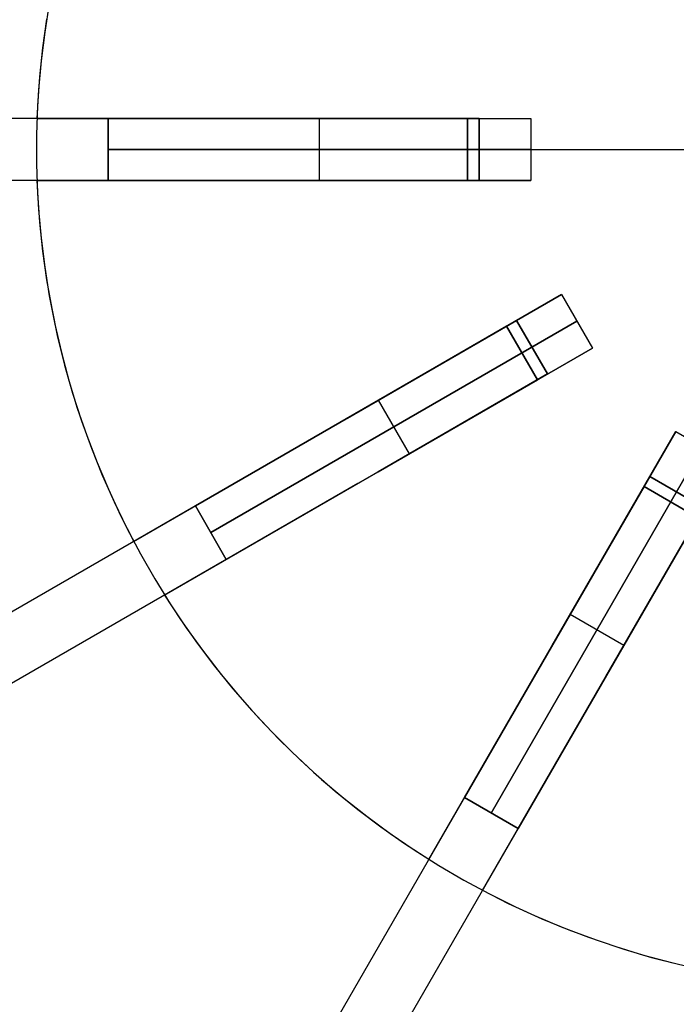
# Model space of a CAD drawing. Header units: millimetres. Extents: x 388 to 989, y -2562 to -1961.
# Tile 3 of 8: x 522 to 650, y -2427 to -2236. Entities that reach past the tile are written whole.
import ezdxf

# ---------------------------------------------------------------- set-up
doc = ezdxf.new("R2010")
doc.units = ezdxf.units.MM
doc.layers.add('Core_Sketch1', color=7, linetype='Continuous')
doc.layers.add('Core_Sketch2', color=7, linetype='Continuous')

msp = doc.modelspace()

# ---------------------------------------------------------------- linework, layer by layer
at = {"color": 0, "linetype": 'ByBlock', "lineweight": -2}
for points in [[(544.62, -2185.01), (542.07, -2190.03), (539.7, -2195.14), (537.51, -2200.32), (535.5, -2205.58), (533.67, -2210.9), (532.02, -2216.28), (530.57, -2221.72), (529.3, -2227.2), (528.22, -2232.73), (527.34, -2238.29), (526.64, -2243.87), (526.15, -2249.48), (525.84, -2255.1)], [(544.62, -2185.01), (542.07, -2190.03), (539.7, -2195.14), (537.51, -2200.32), (535.5, -2205.58), (533.67, -2210.9), (532.02, -2216.28), (530.57, -2221.72), (529.3, -2227.2), (528.22, -2232.73), (527.34, -2238.29), (526.64, -2243.87), (526.15, -2249.48), (525.84, -2255.1)], [(544.62, -2185.01), (542.07, -2190.03), (539.7, -2195.14), (537.51, -2200.32), (535.5, -2205.58), (533.67, -2210.9), (532.02, -2216.28), (530.57, -2221.72), (529.3, -2227.2), (528.22, -2232.73), (527.34, -2238.29), (526.64, -2243.87), (526.15, -2249.48), (525.84, -2255.1)], [(544.62, -2185.01), (542.07, -2190.03), (539.7, -2195.14), (537.51, -2200.32), (535.5, -2205.58), (533.67, -2210.9), (532.02, -2216.28), (530.57, -2221.72), (529.3, -2227.2), (528.22, -2232.73), (527.34, -2238.29), (526.64, -2243.87), (526.15, -2249.48), (525.84, -2255.1)], [(544.62, -2185.01), (542.07, -2190.03), (539.7, -2195.14), (537.51, -2200.32), (535.5, -2205.58), (533.67, -2210.9), (532.02, -2216.28), (530.57, -2221.72), (529.3, -2227.2), (528.22, -2232.73), (527.34, -2238.29), (526.64, -2243.87), (526.15, -2249.48), (525.84, -2255.1)], [(544.62, -2185.01), (542.07, -2190.03), (539.7, -2195.14), (537.51, -2200.32), (535.5, -2205.58), (533.67, -2210.9), (532.02, -2216.28), (530.57, -2221.72), (529.3, -2227.2), (528.22, -2232.73), (527.34, -2238.29), (526.64, -2243.87), (526.15, -2249.48), (525.84, -2255.1)], [(569.18, -2255.1), (387.84, -2255.1)], [(525.84, -2255.1), (573.73, -2255.1)], [(573.73, -2255.1), (525.84, -2255.1)], [(525.84, -2255.1), (573.73, -2255.1)], [(573.73, -2255.1), (525.84, -2255.1)], [(539.67, -2255.1), (539.67, -2267.1)], [(539.67, -2267.1), (539.67, -2255.1)], [(539.67, -2255.1), (621.73, -2255.1)], [(539.67, -2255.1), (621.73, -2255.1)], [(573.73, -2255.1), (609.4, -2255.1)], [(611.66, -2255.1), (573.73, -2255.1)], [(573.73, -2255.1), (611.66, -2255.1)], [(609.4, -2255.1), (573.73, -2255.1)], [(580.7, -2267.1), (580.7, -2255.1)], [(580.7, -2267.1), (580.7, -2255.1)], [(609.4, -2267.1), (609.4, -2255.1)], [(609.4, -2255.1), (609.4, -2267.1)], [(611.66, -2255.1), (611.66, -2267.1)], [(611.66, -2267.1), (611.66, -2255.1)], [(621.73, -2255.1), (621.73, -2267.1)], [(621.73, -2255.1), (621.73, -2267.1)], [(621.73, -2261.1), (539.67, -2261.1)], [(539.67, -2261.1), (621.73, -2261.1)], [(609.4, -2261.1), (663.2, -2261.1)], [(609.4, -2261.1), (663.2, -2261.1)], [(611.66, -2261.1), (663.2, -2261.1)], [(611.66, -2261.1), (663.2, -2261.1)], [(569.18, -2267.1), (387.84, -2267.1)], [(525.84, -2267.1), (526.15, -2272.72), (526.64, -2278.32), (527.34, -2283.91), (528.22, -2289.47), (529.3, -2294.99), (530.57, -2300.47), (532.02, -2305.91), (533.67, -2311.29), (535.5, -2316.61), (537.51, -2321.87), (539.7, -2327.05), (542.07, -2332.16), (544.62, -2337.18)], [(525.84, -2267.1), (526.15, -2272.72), (526.64, -2278.32), (527.34, -2283.91), (528.22, -2289.47), (529.3, -2294.99), (530.57, -2300.47), (532.02, -2305.91), (533.67, -2311.29), (535.5, -2316.61), (537.51, -2321.87), (539.7, -2327.05), (542.07, -2332.16), (544.62, -2337.18)], [(525.84, -2267.1), (526.15, -2272.72), (526.64, -2278.32), (527.34, -2283.91), (528.22, -2289.47), (529.3, -2294.99), (530.57, -2300.47), (532.02, -2305.91), (533.67, -2311.29), (535.5, -2316.61), (537.51, -2321.87), (539.7, -2327.05), (542.07, -2332.16), (544.62, -2337.18)], [(525.84, -2267.1), (526.15, -2272.72), (526.64, -2278.32), (527.34, -2283.91), (528.22, -2289.47), (529.3, -2294.99), (530.57, -2300.47), (532.02, -2305.91), (533.67, -2311.29), (535.5, -2316.61), (537.51, -2321.87), (539.7, -2327.05), (542.07, -2332.16), (544.62, -2337.18)], [(573.73, -2267.1), (525.84, -2267.1)], [(525.84, -2267.1), (573.73, -2267.1)], [(573.73, -2267.1), (525.84, -2267.1)], [(525.84, -2267.1), (573.73, -2267.1)], [(525.84, -2267.1), (526.15, -2272.72), (526.64, -2278.32), (527.34, -2283.91), (528.22, -2289.47), (529.3, -2294.99), (530.57, -2300.47), (532.02, -2305.91), (533.67, -2311.29), (535.5, -2316.61), (537.51, -2321.87), (539.7, -2327.05), (542.07, -2332.16), (544.62, -2337.18)], [(525.84, -2267.1), (526.15, -2272.72), (526.64, -2278.32), (527.34, -2283.91), (528.22, -2289.47), (529.3, -2294.99), (530.57, -2300.47), (532.02, -2305.91), (533.67, -2311.29), (535.5, -2316.61), (537.51, -2321.87), (539.7, -2327.05), (542.07, -2332.16), (544.62, -2337.18)], [(539.67, -2267.1), (621.73, -2267.1)], [(621.73, -2267.1), (539.67, -2267.1)], [(609.4, -2267.1), (573.73, -2267.1)], [(573.73, -2267.1), (611.66, -2267.1)], [(611.66, -2267.1), (573.73, -2267.1)], [(573.73, -2267.1), (609.4, -2267.1)], [(556.59, -2330.27), (627.66, -2289.23)], [(627.66, -2289.23), (556.59, -2330.27)], [(627.66, -2289.23), (633.66, -2299.63)], [(627.66, -2289.23), (633.66, -2299.63)], [(630.66, -2294.43), (559.59, -2335.46)], [(559.59, -2335.46), (630.66, -2294.43)], [(618.94, -2294.27), (586.09, -2313.23)], [(586.09, -2313.23), (618.94, -2294.27)], [(618.94, -2294.27), (624.94, -2304.66)], [(624.94, -2304.66), (618.94, -2294.27)], [(586.09, -2313.23), (616.98, -2295.4)], [(616.98, -2295.4), (586.09, -2313.23)], [(622.98, -2305.79), (616.98, -2295.4)], [(616.98, -2295.4), (622.98, -2305.79)], [(562.59, -2340.66), (633.66, -2299.63)], [(633.66, -2299.63), (562.59, -2340.66)], [(592.09, -2323.63), (624.94, -2304.66)], [(624.94, -2304.66), (592.09, -2323.63)], [(622.98, -2305.79), (592.09, -2323.63)], [(592.09, -2323.63), (622.98, -2305.79)], [(598.13, -2320.14), (592.13, -2309.75)], [(598.13, -2320.14), (592.13, -2309.75)], [(544.62, -2337.18), (586.09, -2313.23)], [(586.09, -2313.23), (544.62, -2337.18)], [(544.62, -2337.18), (586.09, -2313.23)], [(586.09, -2313.23), (544.62, -2337.18)], [(582.15, -2315.51), (425.11, -2406.18)], [(608.83, -2386.9), (649.87, -2315.83)], [(649.87, -2315.83), (608.83, -2386.9)], [(649.87, -2315.83), (660.26, -2321.83)], [(649.87, -2315.83), (660.26, -2321.83)], [(655.06, -2318.83), (614.03, -2389.9)], [(614.03, -2389.9), (655.06, -2318.83)], [(619.23, -2392.9), (660.26, -2321.83)], [(660.26, -2321.83), (619.23, -2392.9)], [(592.09, -2323.63), (550.62, -2347.57)], [(550.62, -2347.57), (592.09, -2323.63)], [(592.09, -2323.63), (550.62, -2347.57)], [(550.62, -2347.57), (592.09, -2323.63)], [(644.83, -2324.56), (625.87, -2357.4)], [(625.87, -2357.4), (644.83, -2324.56)], [(644.83, -2324.56), (655.22, -2330.56)], [(655.22, -2330.56), (644.83, -2324.56)], [(588.15, -2325.9), (431.11, -2416.57)], [(625.87, -2357.4), (643.7, -2326.51)], [(643.7, -2326.51), (625.87, -2357.4)], [(654.09, -2332.51), (643.7, -2326.51)], [(643.7, -2326.51), (654.09, -2332.51)], [(556.59, -2330.27), (562.59, -2340.66)], [(562.59, -2340.66), (556.59, -2330.27)], [(636.26, -2363.4), (655.22, -2330.56)], [(655.22, -2330.56), (636.26, -2363.4)], [(654.09, -2332.51), (636.26, -2363.4)], [(636.26, -2363.4), (654.09, -2332.51)], [(550.62, -2347.57), (553.69, -2352.29), (556.93, -2356.89), (560.32, -2361.38), (563.87, -2365.75), (567.56, -2370), (571.4, -2374.11), (575.38, -2378.09), (579.5, -2381.93), (583.74, -2385.63), (588.11, -2389.17), (592.6, -2392.56), (597.21, -2395.8), (601.92, -2398.87)], [(550.62, -2347.57), (553.69, -2352.29), (556.93, -2356.89), (560.32, -2361.38), (563.87, -2365.75), (567.56, -2370), (571.4, -2374.11), (575.38, -2378.09), (579.5, -2381.93), (583.74, -2385.63), (588.11, -2389.17), (592.6, -2392.56), (597.21, -2395.8), (601.92, -2398.87)], [(550.62, -2347.57), (553.69, -2352.29), (556.93, -2356.89), (560.32, -2361.38), (563.87, -2365.75), (567.56, -2370), (571.4, -2374.11), (575.38, -2378.09), (579.5, -2381.93), (583.74, -2385.63), (588.11, -2389.17), (592.6, -2392.56), (597.21, -2395.8), (601.92, -2398.87)], [(550.62, -2347.57), (553.69, -2352.29), (556.93, -2356.89), (560.32, -2361.38), (563.87, -2365.75), (567.56, -2370), (571.4, -2374.11), (575.38, -2378.09), (579.5, -2381.93), (583.74, -2385.63), (588.11, -2389.17), (592.6, -2392.56), (597.21, -2395.8), (601.92, -2398.87)], [(550.62, -2347.57), (553.69, -2352.29), (556.93, -2356.89), (560.32, -2361.38), (563.87, -2365.75), (567.56, -2370), (571.4, -2374.11), (575.38, -2378.09), (579.5, -2381.93), (583.74, -2385.63), (588.11, -2389.17), (592.6, -2392.56), (597.21, -2395.8), (601.92, -2398.87)], [(550.62, -2347.57), (553.69, -2352.29), (556.93, -2356.89), (560.32, -2361.38), (563.87, -2365.75), (567.56, -2370), (571.4, -2374.11), (575.38, -2378.09), (579.5, -2381.93), (583.74, -2385.63), (588.11, -2389.17), (592.6, -2392.56), (597.21, -2395.8), (601.92, -2398.87)], [(639.74, -2357.37), (629.35, -2351.37)], [(639.74, -2357.37), (629.35, -2351.37)], [(601.92, -2398.87), (625.87, -2357.4)], [(625.87, -2357.4), (601.92, -2398.87)], [(601.92, -2398.87), (625.87, -2357.4)], [(625.87, -2357.4), (601.92, -2398.87)], [(623.59, -2361.34), (532.92, -2518.38)], [(636.26, -2363.4), (612.31, -2404.87)], [(612.31, -2404.87), (636.26, -2363.4)], [(636.26, -2363.4), (612.31, -2404.87)], [(612.31, -2404.87), (636.26, -2363.4)], [(633.98, -2367.34), (543.32, -2524.38)], [(608.83, -2386.9), (619.23, -2392.9)], [(619.23, -2392.9), (608.83, -2386.9)], [(612.31, -2404.87), (617.33, -2407.42), (622.44, -2409.79), (627.62, -2411.98), (632.88, -2414), (638.2, -2415.82), (643.58, -2417.47), (649.02, -2418.93), (654.5, -2420.19), (660.03, -2421.27), (665.59, -2422.16), (671.17, -2422.85), (676.78, -2423.35), (682.4, -2423.65)], [(612.31, -2404.87), (617.33, -2407.42), (622.44, -2409.79), (627.62, -2411.98), (632.88, -2414), (638.2, -2415.82), (643.58, -2417.47), (649.02, -2418.93), (654.5, -2420.19), (660.03, -2421.27), (665.59, -2422.16), (671.17, -2422.85), (676.78, -2423.35), (682.4, -2423.65)], [(612.31, -2404.87), (617.33, -2407.42), (622.44, -2409.79), (627.62, -2411.98), (632.88, -2414), (638.2, -2415.82), (643.58, -2417.47), (649.02, -2418.93), (654.5, -2420.19), (660.03, -2421.27), (665.59, -2422.16), (671.17, -2422.85), (676.78, -2423.35), (682.4, -2423.65)], [(612.31, -2404.87), (617.33, -2407.42), (622.44, -2409.79), (627.62, -2411.98), (632.88, -2414), (638.2, -2415.82), (643.58, -2417.47), (649.02, -2418.93), (654.5, -2420.19), (660.03, -2421.27), (665.59, -2422.16), (671.17, -2422.85), (676.78, -2423.35), (682.4, -2423.65)], [(612.31, -2404.87), (617.33, -2407.42), (622.44, -2409.79), (627.62, -2411.98), (632.88, -2414), (638.2, -2415.82), (643.58, -2417.47), (649.02, -2418.93), (654.5, -2420.19), (660.03, -2421.27), (665.59, -2422.16), (671.17, -2422.85), (676.78, -2423.35), (682.4, -2423.65)], [(612.31, -2404.87), (617.33, -2407.42), (622.44, -2409.79), (627.62, -2411.98), (632.88, -2414), (638.2, -2415.82), (643.58, -2417.47), (649.02, -2418.93), (654.5, -2420.19), (660.03, -2421.27), (665.59, -2422.16), (671.17, -2422.85), (676.78, -2423.35), (682.4, -2423.65)]]:
    msp.add_lwpolyline(points, dxfattribs=at)
at = {"color": 0, "linetype": 'ByBlock', "lineweight": -2, "extrusion": (0, 1, 0)}
for points in [[(-421.34, -837.96), (-422.09, -842), (-422.98, -846.01), (-424.01, -849.98), (-425.17, -853.92), (-426.47, -857.82), (-427.9, -861.67), (-429.46, -865.47), (-431.15, -869.22), (-432.96, -872.9), (-434.9, -876.52), (-436.97, -880.08), (-439.15, -883.55), (-441.46, -886.96), (-443.87, -890.28), (-446.4, -893.51), (-449.04, -896.66), (-451.79, -899.72), (-454.64, -902.68), (-457.59, -905.54), (-460.63, -908.3), (-463.77, -910.95), (-467, -913.49), (-470.31, -915.93), (-473.7, -918.24), (-477.17, -920.44), (-480.71, -922.52), (-484.32, -924.48), (-488, -926.31), (-491.74, -928.01), (-495.53, -929.59), (-499.38, -931.04), (-503.27, -932.35), (-507.21, -933.53), (-511.18, -934.57), (-515.19, -935.48), (-519.22, -936.25), (-523.28, -936.88), (-527.36, -937.37), (-531.45, -937.72), (-535.56, -937.93), (-539.67, -938)], [(-539.67, 62), (-535.56, 61.93), (-531.45, 61.72), (-527.36, 61.37), (-523.28, 60.88), (-519.22, 60.25), (-515.19, 59.48), (-511.18, 58.57), (-507.21, 57.53), (-503.27, 56.35), (-499.38, 55.04), (-495.53, 53.59), (-491.74, 52.01), (-488, 50.31), (-484.32, 48.48), (-480.71, 46.52), (-477.17, 44.44), (-473.7, 42.24), (-470.31, 39.93), (-467, 37.49), (-463.77, 34.95), (-460.63, 32.3), (-457.59, 29.54), (-454.64, 26.68), (-451.79, 23.72), (-449.04, 20.66), (-446.4, 17.51), (-443.87, 14.28), (-441.46, 10.96), (-439.15, 7.55), (-436.97, 4.08), (-434.9, 0.52), (-432.96, -3.1), (-431.15, -6.78), (-429.46, -10.53), (-427.9, -14.33), (-426.47, -18.18), (-425.17, -22.08), (-424.01, -26.02), (-422.98, -29.99), (-422.09, -34), (-421.34, -38.04)], [(-609.4, -876), (-596.13, -797.03), (-585.49, -717.66), (-577.51, -637.98), (-572.18, -558.08), (-569.51, -478.04), (-569.51, -397.96), (-572.18, -317.92), (-577.51, -238.02), (-585.49, -158.34), (-596.13, -78.97), (-609.4, 0)], [(-611.66, 12), (-621.73, 62)], [(-611.66, -888), (-621.73, -938)], [(-539.67, -938), (-535.56, -937.93), (-531.45, -937.72), (-527.36, -937.37), (-523.28, -936.88), (-519.22, -936.25), (-515.19, -935.48), (-511.18, -934.57), (-507.21, -933.53), (-503.27, -932.35), (-499.38, -931.04), (-495.53, -929.59), (-491.74, -928.01), (-488, -926.31), (-484.32, -924.48), (-480.71, -922.52), (-477.17, -920.44), (-473.7, -918.24), (-470.31, -915.93), (-467, -913.49), (-463.77, -910.95), (-460.63, -908.3), (-457.59, -905.54), (-454.64, -902.68), (-451.79, -899.72), (-449.04, -896.66), (-446.4, -893.51), (-443.87, -890.28), (-441.46, -886.96), (-439.15, -883.55), (-436.97, -880.08), (-434.9, -876.52), (-432.96, -872.9), (-431.15, -869.22), (-429.46, -865.47), (-427.9, -861.67), (-426.47, -857.82), (-425.17, -853.92), (-424.01, -849.98), (-422.98, -846.01), (-422.09, -842), (-421.34, -837.96)], [(-421.34, -38.04), (-422.09, -34), (-422.98, -29.99), (-424.01, -26.02), (-425.17, -22.08), (-426.47, -18.18), (-427.9, -14.33), (-429.46, -10.53), (-431.15, -6.78), (-432.96, -3.1), (-434.9, 0.52), (-436.97, 4.08), (-439.15, 7.55), (-441.46, 10.96), (-443.87, 14.28), (-446.4, 17.51), (-449.04, 20.66), (-451.79, 23.72), (-454.64, 26.68), (-457.59, 29.54), (-460.63, 32.3), (-463.77, 34.95), (-467, 37.49), (-470.31, 39.93), (-473.7, 42.24), (-477.17, 44.44), (-480.71, 46.52), (-484.32, 48.48), (-488, 50.31), (-491.74, 52.01), (-495.53, 53.59), (-499.38, 55.04), (-503.27, 56.35), (-507.21, 57.53), (-511.18, 58.57), (-515.19, 59.48), (-519.22, 60.25), (-523.28, 60.88), (-527.36, 61.37), (-531.45, 61.72), (-535.56, 61.93), (-539.67, 62)], [(-609.4, -876), (-596.13, -797.03), (-585.49, -717.66), (-577.51, -637.98), (-572.18, -558.08), (-569.51, -478.04), (-569.51, -397.96), (-572.18, -317.92), (-577.51, -238.02), (-585.49, -158.34), (-596.13, -78.97), (-609.4, 0)], [(-611.66, 12), (-621.73, 62)], [(-621.73, -938), (-611.66, -888)], [(-539.67, -938), (-535.56, -937.93), (-531.45, -937.72), (-527.36, -937.37), (-523.28, -936.88), (-519.22, -936.25), (-515.19, -935.48), (-511.18, -934.57), (-507.21, -933.53), (-503.27, -932.35), (-499.38, -931.04), (-495.53, -929.59), (-491.74, -928.01), (-488, -926.31), (-484.32, -924.48), (-480.71, -922.52), (-477.17, -920.44), (-473.7, -918.24), (-470.31, -915.93), (-467, -913.49), (-463.77, -910.95), (-460.63, -908.3), (-457.59, -905.54), (-454.64, -902.68), (-451.79, -899.72), (-449.04, -896.66), (-446.4, -893.51), (-443.87, -890.28), (-441.46, -886.96), (-439.15, -883.55), (-436.97, -880.08), (-434.9, -876.52), (-432.96, -872.9), (-431.15, -869.22), (-429.46, -865.47), (-427.9, -861.67), (-426.47, -857.82), (-425.17, -853.92), (-424.01, -849.98), (-422.98, -846.01), (-422.09, -842), (-421.34, -837.96)], [(-421.34, -38.04), (-422.09, -34), (-422.98, -29.99), (-424.01, -26.02), (-425.17, -22.08), (-426.47, -18.18), (-427.9, -14.33), (-429.46, -10.53), (-431.15, -6.78), (-432.96, -3.1), (-434.9, 0.52), (-436.97, 4.08), (-439.15, 7.55), (-441.46, 10.96), (-443.87, 14.28), (-446.4, 17.51), (-449.04, 20.66), (-451.79, 23.72), (-454.64, 26.68), (-457.59, 29.54), (-460.63, 32.3), (-463.77, 34.95), (-467, 37.49), (-470.31, 39.93), (-473.7, 42.24), (-477.17, 44.44), (-480.71, 46.52), (-484.32, 48.48), (-488, 50.31), (-491.74, 52.01), (-495.53, 53.59), (-499.38, 55.04), (-503.27, 56.35), (-507.21, 57.53), (-511.18, 58.57), (-515.19, 59.48), (-519.22, 60.25), (-523.28, 60.88), (-527.36, 61.37), (-531.45, 61.72), (-535.56, 61.93), (-539.67, 62)], [(-609.4, 0), (-596.13, -78.97), (-585.49, -158.34), (-577.51, -238.02), (-572.18, -317.92), (-569.51, -397.96), (-569.51, -478.04), (-572.18, -558.08), (-577.51, -637.98), (-585.49, -717.66), (-596.13, -797.03), (-609.4, -876)], [(-621.73, 62), (-611.66, 12)], [(-611.66, -888), (-621.73, -938)]]:
    msp.add_lwpolyline(points, dxfattribs=at)
at = {"color": 0, "linetype": 'ByBlock', "lineweight": -2, "extrusion": (1, 0, 0)}
for points in [[(-2255.1, 0), (-2255.1, 12)], [(-2255.1, -888), (-2255.1, -876)], [(-2267.1, 12), (-2267.1, 0)], [(-2267.1, -876), (-2267.1, -888)], [(-2337.18, 0), (-2337.18, 12)], [(-2337.18, -888), (-2337.18, -876)], [(-2347.57, 12), (-2347.57, 0)], [(-2347.57, -876), (-2347.57, -888)], [(-2398.87, 0), (-2398.87, 12)], [(-2398.87, -888), (-2398.87, -876)], [(-2404.87, 12), (-2404.87, 0)], [(-2404.87, -876), (-2404.87, -888)]]:
    msp.add_lwpolyline(points, dxfattribs=at)
at = {"color": 0, "linetype": 'ByBlock', "lineweight": -2, "extrusion": (-0.016978, 0.995111, -0.097293)}
for points in [[(-579.71, -212.27), (-588.52, -162.03)], [(-582.62, -212.78), (-591.43, -162.54)], [(-594.34, -163.05), (-585.53, -213.29)]]:
    msp.add_lwpolyline(points, dxfattribs=at)
at = {"color": 0, "linetype": 'ByBlock', "lineweight": -2, "extrusion": (-0.016978, 0.995111, 0.097293)}
for points in [[(-579.71, -659.57), (-588.52, -709.81)], [(-591.43, -709.3), (-582.62, -659.06)], [(-585.53, -658.55), (-594.34, -708.79)]]:
    msp.add_lwpolyline(points, dxfattribs=at)
at = {"color": 0, "linetype": 'ByBlock', "lineweight": -2, "extrusion": (-0.5, 0.866025, 6.02309e-17)}
msp.add_lwpolyline([(613.38, -876), (626.65, -797.03), (637.28, -717.66), (645.27, -637.98), (650.6, -558.08), (653.26, -478.04), (653.26, -397.96), (650.6, -317.92), (645.27, -238.02), (637.28, -158.34), (626.65, -78.97), (613.38, 0)], dxfattribs=at)
at = {"color": 0, "linetype": 'ByBlock', "lineweight": -2, "extrusion": (-0.5, 0.866025, 1.9001e-16)}
msp.add_lwpolyline([(613.38, -876), (626.65, -797.03), (637.28, -717.66), (645.27, -637.98), (650.6, -558.08), (653.26, -478.04), (653.26, -397.96), (650.6, -317.92), (645.27, -238.02), (637.28, -158.34), (626.65, -78.97), (613.38, 0)], dxfattribs=at)
at = {"color": 0, "linetype": 'ByBlock', "lineweight": -2, "extrusion": (-0.5, 0.866025, 7.69359e-16)}
msp.add_lwpolyline([(613.38, 0), (626.65, -78.97), (637.28, -158.34), (645.27, -238.02), (650.6, -317.92), (653.26, -397.96), (653.26, -478.04), (650.6, -558.08), (645.27, -637.98), (637.28, -717.66), (626.65, -797.03), (613.38, -876)], dxfattribs=at)
at = {"color": 0, "linetype": 'ByBlock', "lineweight": -2, "extrusion": (0.995111, -0.016978, -0.097293)}
msp.add_lwpolyline([(-2313.22, 78.53), (-2304.41, 128.77)], dxfattribs=at)
at = {"color": 0, "linetype": 'ByBlock', "lineweight": -2, "extrusion": (0.995111, -0.016978, 0.097293)}
msp.add_lwpolyline([(-2313.22, -950.37), (-2304.41, -1000.61)], dxfattribs=at)
at = {"color": 0, "linetype": 'ByBlock', "lineweight": -2, "extrusion": (0.866025, -0.5, -5.52698e-16)}
msp.add_lwpolyline([(-1692.96, -876), (-1706.24, -797.03), (-1716.87, -717.66), (-1724.86, -637.98), (-1730.19, -558.08), (-1732.85, -478.04), (-1732.85, -397.96), (-1730.19, -317.92), (-1724.86, -238.02), (-1716.87, -158.34), (-1706.24, -78.97), (-1692.96, 0)], dxfattribs=at)
at = {"color": 0, "linetype": 'ByBlock', "lineweight": -2, "extrusion": (0.866025, -0.5, -3.47743e-17)}
msp.add_lwpolyline([(-1692.96, -876), (-1706.24, -797.03), (-1716.87, -717.66), (-1724.86, -637.98), (-1730.19, -558.08), (-1732.85, -478.04), (-1732.85, -397.96), (-1730.19, -317.92), (-1724.86, -238.02), (-1716.87, -158.34), (-1706.24, -78.97), (-1692.96, 0)], dxfattribs=at)
at = {"color": 0, "linetype": 'ByBlock', "lineweight": -2, "extrusion": (-0.5, 0.866025, 2.01631e-16)}
msp.add_lwpolyline([(801.44, -837.96), (800.69, -842), (799.8, -846.01), (798.77, -849.98), (797.61, -853.92), (796.31, -857.82), (794.88, -861.67), (793.32, -865.47), (791.63, -869.22), (789.81, -872.9), (787.87, -876.52), (785.81, -880.08), (783.62, -883.55), (781.32, -886.96), (778.9, -890.28), (776.37, -893.51), (773.73, -896.66), (770.99, -899.72), (768.14, -902.68), (765.19, -905.54), (762.14, -908.3), (759.01, -910.95), (755.78, -913.49), (752.47, -915.93), (749.08, -918.24), (745.61, -920.44), (742.06, -922.52), (738.45, -924.48), (734.77, -926.31), (731.04, -928.01), (727.24, -929.59), (723.4, -931.04), (719.5, -932.35), (715.57, -933.53), (711.6, -934.57), (707.59, -935.48), (703.55, -936.25), (699.49, -936.88), (695.41, -937.37), (691.32, -937.72), (687.22, -937.93), (683.11, -938)], dxfattribs=at)
at = {"color": 0, "linetype": 'ByBlock', "lineweight": -2, "extrusion": (-0.5, 0.866025, 4.55448e-15)}
msp.add_lwpolyline([(683.11, 62), (687.22, 61.93), (691.32, 61.72), (695.41, 61.37), (699.49, 60.88), (703.55, 60.25), (707.59, 59.48), (711.6, 58.57), (715.57, 57.53), (719.5, 56.35), (723.4, 55.04), (727.24, 53.59), (731.04, 52.01), (734.77, 50.31), (738.45, 48.48), (742.06, 46.52), (745.61, 44.44), (749.08, 42.24), (752.47, 39.93), (755.78, 37.49), (759.01, 34.95), (762.14, 32.3), (765.19, 29.54), (768.14, 26.68), (770.99, 23.72), (773.73, 20.66), (776.37, 17.51), (778.9, 14.28), (781.32, 10.96), (783.62, 7.55), (785.81, 4.08), (787.87, 0.52), (789.81, -3.1), (791.63, -6.78), (793.32, -10.53), (794.88, -14.33), (796.31, -18.18), (797.61, -22.08), (798.77, -26.02), (799.8, -29.99), (800.69, -34), (801.44, -38.04)], dxfattribs=at)
at = {"color": 0, "linetype": 'ByBlock', "lineweight": -2, "extrusion": (0.866025, -0.5, 2.24785e-16)}
msp.add_lwpolyline([(-1692.96, 0), (-1706.24, -78.97), (-1716.87, -158.34), (-1724.86, -238.02), (-1730.19, -317.92), (-1732.85, -397.96), (-1732.85, -478.04), (-1730.19, -558.08), (-1724.86, -637.98), (-1716.87, -717.66), (-1706.24, -797.03), (-1692.96, -876)], dxfattribs=at)
at = {"color": 0, "linetype": 'ByBlock', "lineweight": -2, "extrusion": (-0.5, 0.866025, 3.42602e-15)}
msp.add_lwpolyline([(683.11, -938), (687.22, -937.93), (691.32, -937.72), (695.41, -937.37), (699.49, -936.88), (703.55, -936.25), (707.59, -935.48), (711.6, -934.57), (715.57, -933.53), (719.5, -932.35), (723.4, -931.04), (727.24, -929.59), (731.04, -928.01), (734.77, -926.31), (738.45, -924.48), (742.06, -922.52), (745.61, -920.44), (749.08, -918.24), (752.47, -915.93), (755.78, -913.49), (759.01, -910.95), (762.14, -908.3), (765.19, -905.54), (768.14, -902.68), (770.99, -899.72), (773.73, -896.66), (776.37, -893.51), (778.9, -890.28), (781.32, -886.96), (783.62, -883.55), (785.81, -880.08), (787.87, -876.52), (789.81, -872.9), (791.63, -869.22), (793.32, -865.47), (794.88, -861.67), (796.31, -857.82), (797.61, -853.92), (798.77, -849.98), (799.8, -846.01), (800.69, -842), (801.44, -837.96)], dxfattribs=at)
at = {"color": 0, "linetype": 'ByBlock', "lineweight": -2, "extrusion": (-0.5, 0.866025, -5.1382e-15)}
msp.add_lwpolyline([(801.44, -38.04), (800.69, -34), (799.8, -29.99), (798.77, -26.02), (797.61, -22.08), (796.31, -18.18), (794.88, -14.33), (793.32, -10.53), (791.63, -6.78), (789.81, -3.1), (787.87, 0.52), (785.81, 4.08), (783.62, 7.55), (781.32, 10.96), (778.9, 14.28), (776.37, 17.51), (773.73, 20.66), (770.99, 23.72), (768.14, 26.68), (765.19, 29.54), (762.14, 32.3), (759.01, 34.95), (755.78, 37.49), (752.47, 39.93), (749.08, 42.24), (745.61, 44.44), (742.06, 46.52), (738.45, 48.48), (734.77, 50.31), (731.04, 52.01), (727.24, 53.59), (723.4, 55.04), (719.5, 56.35), (715.57, 57.53), (711.6, 58.57), (707.59, 59.48), (703.55, 60.25), (699.49, 60.88), (695.41, 61.37), (691.32, 61.72), (687.22, 61.93), (683.11, 62)], dxfattribs=at)
at = {"color": 0, "linetype": 'ByBlock', "lineweight": -2, "extrusion": (-0.5, 0.866025, -7.73423e-16)}
msp.add_lwpolyline([(683.11, -938), (687.22, -937.93), (691.32, -937.72), (695.41, -937.37), (699.49, -936.88), (703.55, -936.25), (707.59, -935.48), (711.6, -934.57), (715.57, -933.53), (719.5, -932.35), (723.4, -931.04), (727.24, -929.59), (731.04, -928.01), (734.77, -926.31), (738.45, -924.48), (742.06, -922.52), (745.61, -920.44), (749.08, -918.24), (752.47, -915.93), (755.78, -913.49), (759.01, -910.95), (762.14, -908.3), (765.19, -905.54), (768.14, -902.68), (770.99, -899.72), (773.73, -896.66), (776.37, -893.51), (778.9, -890.28), (781.32, -886.96), (783.62, -883.55), (785.81, -880.08), (787.87, -876.52), (789.81, -872.9), (791.63, -869.22), (793.32, -865.47), (794.88, -861.67), (796.31, -857.82), (797.61, -853.92), (798.77, -849.98), (799.8, -846.01), (800.69, -842), (801.44, -837.96)], dxfattribs=at)
at = {"color": 0, "linetype": 'ByBlock', "lineweight": -2, "extrusion": (-0.5, 0.866025, 1.60009e-14)}
msp.add_lwpolyline([(801.44, -38.04), (800.69, -34), (799.8, -29.99), (798.77, -26.02), (797.61, -22.08), (796.31, -18.18), (794.88, -14.33), (793.32, -10.53), (791.63, -6.78), (789.81, -3.1), (787.87, 0.52), (785.81, 4.08), (783.62, 7.55), (781.32, 10.96), (778.9, 14.28), (776.37, 17.51), (773.73, 20.66), (770.99, 23.72), (768.14, 26.68), (765.19, 29.54), (762.14, 32.3), (759.01, 34.95), (755.78, 37.49), (752.47, 39.93), (749.08, 42.24), (745.61, 44.44), (742.06, 46.52), (738.45, 48.48), (734.77, 50.31), (731.04, 52.01), (727.24, 53.59), (723.4, 55.04), (719.5, 56.35), (715.57, 57.53), (711.6, 58.57), (707.59, 59.48), (703.55, 60.25), (699.49, 60.88), (695.41, 61.37), (691.32, 61.72), (687.22, 61.93), (683.11, 62)], dxfattribs=at)
at = {"color": 0, "linetype": 'ByBlock', "lineweight": -2, "extrusion": (0.866025, -0.5, -3.69291e-16)}
msp.add_lwpolyline([(-1881.03, -837.96), (-1880.28, -842), (-1879.39, -846.01), (-1878.36, -849.98), (-1877.2, -853.92), (-1875.9, -857.82), (-1874.47, -861.67), (-1872.91, -865.47), (-1871.22, -869.22), (-1869.4, -872.9), (-1867.46, -876.52), (-1865.4, -880.08), (-1863.21, -883.55), (-1860.91, -886.96), (-1858.49, -890.28), (-1855.96, -893.51), (-1853.32, -896.66), (-1850.58, -899.72), (-1847.73, -902.68), (-1844.78, -905.54), (-1841.73, -908.3), (-1838.6, -910.95), (-1835.37, -913.49), (-1832.06, -915.93), (-1828.67, -918.24), (-1825.2, -920.44), (-1821.65, -922.52), (-1818.04, -924.48), (-1814.36, -926.31), (-1810.63, -928.01), (-1806.83, -929.59), (-1802.99, -931.04), (-1799.09, -932.35), (-1795.16, -933.53), (-1791.18, -934.57), (-1787.18, -935.48), (-1783.14, -936.25), (-1779.08, -936.88), (-1775, -937.37), (-1770.91, -937.72), (-1766.81, -937.93), (-1762.7, -938)], dxfattribs=at)
at = {"color": 0, "linetype": 'ByBlock', "lineweight": -2, "extrusion": (0.866025, -0.5, -3.67365e-15)}
msp.add_lwpolyline([(-1762.7, 62), (-1766.81, 61.93), (-1770.91, 61.72), (-1775, 61.37), (-1779.08, 60.88), (-1783.14, 60.25), (-1787.18, 59.48), (-1791.18, 58.57), (-1795.16, 57.53), (-1799.09, 56.35), (-1802.99, 55.04), (-1806.83, 53.59), (-1810.63, 52.01), (-1814.36, 50.31), (-1818.04, 48.48), (-1821.65, 46.52), (-1825.2, 44.44), (-1828.67, 42.24), (-1832.06, 39.93), (-1835.37, 37.49), (-1838.6, 34.95), (-1841.73, 32.3), (-1844.78, 29.54), (-1847.73, 26.68), (-1850.58, 23.72), (-1853.32, 20.66), (-1855.96, 17.51), (-1858.49, 14.28), (-1860.91, 10.96), (-1863.21, 7.55), (-1865.4, 4.08), (-1867.46, 0.52), (-1869.4, -3.1), (-1871.22, -6.78), (-1872.91, -10.53), (-1874.47, -14.33), (-1875.9, -18.18), (-1877.2, -22.08), (-1878.36, -26.02), (-1879.39, -29.99), (-1880.28, -34), (-1881.03, -38.04)], dxfattribs=at)
at = {"color": 0, "linetype": 'ByBlock', "lineweight": -2, "extrusion": (0.866025, -0.5, -9.17621e-16)}
msp.add_lwpolyline([(-1762.7, -938), (-1766.81, -937.93), (-1770.91, -937.72), (-1775, -937.37), (-1779.08, -936.88), (-1783.14, -936.25), (-1787.18, -935.48), (-1791.18, -934.57), (-1795.16, -933.53), (-1799.09, -932.35), (-1802.99, -931.04), (-1806.83, -929.59), (-1810.63, -928.01), (-1814.36, -926.31), (-1818.04, -924.48), (-1821.65, -922.52), (-1825.2, -920.44), (-1828.67, -918.24), (-1832.06, -915.93), (-1835.37, -913.49), (-1838.6, -910.95), (-1841.73, -908.3), (-1844.78, -905.54), (-1847.73, -902.68), (-1850.58, -899.72), (-1853.32, -896.66), (-1855.96, -893.51), (-1858.49, -890.28), (-1860.91, -886.96), (-1863.21, -883.55), (-1865.4, -880.08), (-1867.46, -876.52), (-1869.4, -872.9), (-1871.22, -869.22), (-1872.91, -865.47), (-1874.47, -861.67), (-1875.9, -857.82), (-1877.2, -853.92), (-1878.36, -849.98), (-1879.39, -846.01), (-1880.28, -842), (-1881.03, -837.96)], dxfattribs=at)
at = {"color": 0, "linetype": 'ByBlock', "lineweight": -2, "extrusion": (0.866025, -0.5, -2.14174e-16)}
msp.add_lwpolyline([(-1881.03, -38.04), (-1880.28, -34), (-1879.39, -29.99), (-1878.36, -26.02), (-1877.2, -22.08), (-1875.9, -18.18), (-1874.47, -14.33), (-1872.91, -10.53), (-1871.22, -6.78), (-1869.4, -3.1), (-1867.46, 0.52), (-1865.4, 4.08), (-1863.21, 7.55), (-1860.91, 10.96), (-1858.49, 14.28), (-1855.96, 17.51), (-1853.32, 20.66), (-1850.58, 23.72), (-1847.73, 26.68), (-1844.78, 29.54), (-1841.73, 32.3), (-1838.6, 34.95), (-1835.37, 37.49), (-1832.06, 39.93), (-1828.67, 42.24), (-1825.2, 44.44), (-1821.65, 46.52), (-1818.04, 48.48), (-1814.36, 50.31), (-1810.63, 52.01), (-1806.83, 53.59), (-1802.99, 55.04), (-1799.09, 56.35), (-1795.16, 57.53), (-1791.18, 58.57), (-1787.18, 59.48), (-1783.14, 60.25), (-1779.08, 60.88), (-1775, 61.37), (-1770.91, 61.72), (-1766.81, 61.93), (-1762.7, 62)], dxfattribs=at)
at = {"color": 0, "linetype": 'ByBlock', "lineweight": -2, "extrusion": (0.866025, -0.5, 3.13261e-15)}
msp.add_lwpolyline([(-1762.7, -938), (-1766.81, -937.93), (-1770.91, -937.72), (-1775, -937.37), (-1779.08, -936.88), (-1783.14, -936.25), (-1787.18, -935.48), (-1791.18, -934.57), (-1795.16, -933.53), (-1799.09, -932.35), (-1802.99, -931.04), (-1806.83, -929.59), (-1810.63, -928.01), (-1814.36, -926.31), (-1818.04, -924.48), (-1821.65, -922.52), (-1825.2, -920.44), (-1828.67, -918.24), (-1832.06, -915.93), (-1835.37, -913.49), (-1838.6, -910.95), (-1841.73, -908.3), (-1844.78, -905.54), (-1847.73, -902.68), (-1850.58, -899.72), (-1853.32, -896.66), (-1855.96, -893.51), (-1858.49, -890.28), (-1860.91, -886.96), (-1863.21, -883.55), (-1865.4, -880.08), (-1867.46, -876.52), (-1869.4, -872.9), (-1871.22, -869.22), (-1872.91, -865.47), (-1874.47, -861.67), (-1875.9, -857.82), (-1877.2, -853.92), (-1878.36, -849.98), (-1879.39, -846.01), (-1880.28, -842), (-1881.03, -837.96)], dxfattribs=at)
at = {"color": 0, "linetype": 'ByBlock', "lineweight": -2, "extrusion": (0.866025, -0.5, -2.90615e-15)}
msp.add_lwpolyline([(-1881.03, -38.04), (-1880.28, -34), (-1879.39, -29.99), (-1878.36, -26.02), (-1877.2, -22.08), (-1875.9, -18.18), (-1874.47, -14.33), (-1872.91, -10.53), (-1871.22, -6.78), (-1869.4, -3.1), (-1867.46, 0.52), (-1865.4, 4.08), (-1863.21, 7.55), (-1860.91, 10.96), (-1858.49, 14.28), (-1855.96, 17.51), (-1853.32, 20.66), (-1850.58, 23.72), (-1847.73, 26.68), (-1844.78, 29.54), (-1841.73, 32.3), (-1838.6, 34.95), (-1835.37, 37.49), (-1832.06, 39.93), (-1828.67, 42.24), (-1825.2, 44.44), (-1821.65, 46.52), (-1818.04, 48.48), (-1814.36, 50.31), (-1810.63, 52.01), (-1806.83, 53.59), (-1802.99, 55.04), (-1799.09, 56.35), (-1795.16, 57.53), (-1791.18, 58.57), (-1787.18, 59.48), (-1783.14, 60.25), (-1779.08, 60.88), (-1775, 61.37), (-1770.91, 61.72), (-1766.81, 61.93), (-1762.7, 62)], dxfattribs=at)
at = {"layer": 'Core_Sketch1'}
msp.add_lwpolyline([(527.71, -2235.79), (526.93, -2241.38), (526.34, -2247), (525.95, -2252.63), (525.75, -2258.27), (525.75, -2263.92), (525.95, -2269.56), (526.34, -2275.2), (526.93, -2280.81), (527.71, -2286.4), (528.69, -2291.97), (529.85, -2297.49), (531.21, -2302.97), (532.76, -2308.4), (534.5, -2313.77), (536.42, -2319.08), (538.52, -2324.32), (540.81, -2329.49), (543.27, -2334.57), (545.91, -2339.56), (548.71, -2344.46), (551.69, -2349.26), (554.83, -2353.95), (558.14, -2358.53), (561.6, -2362.99), (565.21, -2367.33), (568.97, -2371.54), (572.88, -2375.62), (576.92, -2379.56), (581.1, -2383.36), (585.41, -2387.01), (589.84, -2390.51), (594.39, -2393.85), (599.05, -2397.03), (603.83, -2400.05), (608.7, -2402.9), (613.67, -2405.58), (618.73, -2408.09), (623.87, -2410.42), (629.09, -2412.57), (634.39, -2414.53), (639.74, -2416.32), (645.16, -2417.91), (650.63, -2419.32)], dxfattribs=at)
at = {"layer": 'Core_Sketch2'}
msp.add_lwpolyline([(527.71, -2235.79), (526.93, -2241.38), (526.34, -2247), (525.95, -2252.63), (525.75, -2258.27), (525.75, -2263.92), (525.95, -2269.56), (526.34, -2275.2), (526.93, -2280.81), (527.71, -2286.4), (528.69, -2291.97), (529.85, -2297.49), (531.21, -2302.97), (532.76, -2308.4), (534.5, -2313.77), (536.42, -2319.08), (538.52, -2324.32), (540.81, -2329.49), (543.27, -2334.57), (545.91, -2339.56), (548.71, -2344.46), (551.69, -2349.26), (554.83, -2353.95), (558.14, -2358.53), (561.6, -2362.99), (565.21, -2367.33), (568.97, -2371.54), (572.88, -2375.62), (576.92, -2379.56), (581.1, -2383.36), (585.41, -2387.01), (589.84, -2390.51), (594.39, -2393.85), (599.05, -2397.03), (603.83, -2400.05), (608.7, -2402.9), (613.67, -2405.58), (618.73, -2408.09), (623.87, -2410.42), (629.09, -2412.57), (634.39, -2414.53), (639.74, -2416.32), (645.16, -2417.91), (650.63, -2419.32)], dxfattribs=at)

doc.saveas('drawing.dxf')
